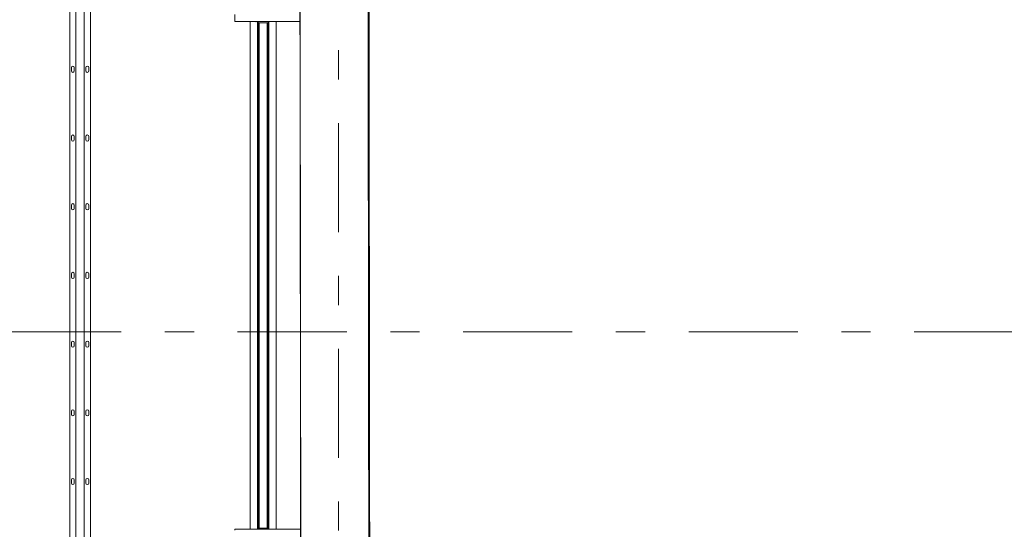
# Model space of a CAD drawing. Header units: millimetres. Extents: x -70269 to 35056, y -51814 to 48966.
# Tile 130 of 220: x -33586 to -28812, y 16823 to 19293. Entities that reach past the tile are written whole.
import ezdxf
from ezdxf import colors
from ezdxf.entities.mleader import LeaderData, LeaderLine
from ezdxf.math import Vec2, Vec3

# ---------------------------------------------------------------- set-up
doc = ezdxf.new("R2010")
doc.units = ezdxf.units.MM
doc.set_wipeout_variables(frame=1)
for name, pattern in [('Przerywana', [48, 24, -24]), ('Przerywana podwójnie', [109.361107, 52.916665, -21.166666, 14.111111, -21.166666]), ('Wipeout_Contour', [1000, 0, -1000])]:
    doc.linetypes.add(name, pattern=pattern)
for name, color, linetype, lineweight, true_color in [('00 - nowa technologia myjni_Nr_pióra__95', 7, 'Continuous', 20, 0x7c7c7c), ('103-Z Zakres opracowania_Nr_pióra__95', 7, 'Continuous', 140, 0x7c7c7c), ('410-K Osie główne_Nr_pióra__95', 7, 'Continuous', 20, 0x7c7c7c), ('420-K Ściany_Nr_pióra__95', 7, 'Continuous', 20, 0x7c7c7c), ('460 - Stropy_Nr_pióra__95', 7, 'Continuous', 13, 0x7c7c7c)]:
    doc.layers.add(name, color=color, linetype=linetype, lineweight=lineweight, true_color=true_color)
for name, color, linetype, lineweight in [('201-A Ppoż_Nr_pióra__31', 1, 'Continuous', 30), ('IS_Wentylacja_Opis', 7, 'Continuous', 13), ('XREF', 8, 'Continuous', 9)]:
    doc.layers.add(name, color=color, linetype=linetype, lineweight=lineweight)
doc.layers.add('420-K Ściany', color=7, linetype='Continuous')
doc.styles.get("Standard").update_dxf_attribs({"font": 'arial.ttf'})
doc.linetypes.add('PPOZ REI 60', pattern='A,0,[1,A.01 RZUT PARTERU1.Shx,S=1.984127,R=0,X=0,Y=0],-400,0', length=400)

# ---------------------------------------------------------------- blocks, each defined once
blk = doc.blocks.new('parter 2025.10.15')
at = {"layer": '00 - nowa technologia myjni_Nr_pióra__95', "color": 8, "linetype": 'Continuous', "lineweight": 5}
for p, q in [((514.77, 1533.08), (514.77, 933.08)), ((518.77, 1533.08), (518.77, 933.08)), ((511.77, 1530.75), (511.77, 935.4)), ((521.77, 1530.75), (521.77, 935.4)), ((591.83, 1387.58), (591.83, 1384.58)), ((591.83, 1384.08), (591.83, 1384.58)), ((629.43, 1387.9), (629.43, 1384.25)), ((641.93, 1384.98), (641.93, 1385.48)), ((641.93, 1384.17), (641.93, 1384.98)), ((629.43, 1384.08), (591.83, 1384.08)), ((599.28, 1373.88), (599.28, 1384.08)), ((601.91, 1384.08), (601.91, 1384.04)), ((601.91, 1384.04), (601.94, 1384.04)), ((601.94, 1384.04), (602.19, 1384.04)), ((602.19, 1384.04), (602.19, 1384.08)), ((602.78, 1373.88), (602.78, 1384.08)), ((602.79, 1384.04), (602.79, 1384.08)), ((602.79, 1384.04), (602.82, 1384.04)), ((602.82, 1384.04), (603.08, 1384.04)), ((603, 1373.88), (603, 1384.04)), ((603.11, 1384.04), (603.08, 1384.04)), ((603.11, 1384.08), (603.11, 1383.58)), ((603.93, 1383.58), (603.11, 1383.58)), ((603.48, 1373.88), (603.48, 1383.58)), ((603.53, 1383.58), (603.53, 1138.58)), ((607.13, 1383.58), (603.93, 1383.58)), ((607.96, 1383.58), (607.13, 1383.58)), ((607.53, 1383.58), (607.53, 1138.58)), ((607.81, 1373.88), (607.81, 1383.58)), ((607.96, 1384.08), (607.96, 1383.58)), ((608.13, 1373.88), (608.13, 1384.08)), ((608.28, 1373.88), (608.28, 1384.08)), ((611.78, 1373.88), (611.78, 1384.08)), ((629.43, 1383.65), (629.43, 1384.25)), ((629.43, 1383.63), (629.43, 1383.65)), ((629.43, 1383.65), (641.93, 1383.65)), ((629.43, 1383.63), (629.43, 1383.23)), ((629.43, 1383.63), (634.43, 1383.63)), ((629.43, 1383.23), (634.43, 1383.23)), ((634.43, 1383.63), (634.43, 1383.65)), ((634.43, 1383.63), (634.43, 1383.23)), ((636.93, 1383.63), (636.93, 1383.65)), ((636.93, 1383.63), (636.93, 1383.23)), ((636.93, 1383.63), (641.93, 1383.63)), ((636.93, 1383.23), (641.93, 1383.23)), ((641.93, 1384.08), (641.93, 1384.17)), ((641.93, 1383.63), (641.93, 1384.08)), ((641.93, 1383.65), (641.93, 1384.08)), ((641.93, 1384.08), (642.53, 1384.08)), ((641.93, 1383.63), (641.93, 1383.23)), ((599.28, 1298.87), (599.28, 1373.88)), ((602.78, 1298.87), (602.78, 1373.88)), ((603, 1298.87), (603, 1373.88)), ((603.48, 1298.87), (603.48, 1373.88)), ((607.81, 1298.87), (607.81, 1373.88)), ((608.13, 1298.87), (608.13, 1373.88)), ((608.28, 1298.87), (608.28, 1373.88)), ((611.78, 1298.87), (611.78, 1373.88)), ((512.57, 1360.18), (512.57, 1361.78)), ((513.97, 1361.78), (513.97, 1360.18)), ((519.57, 1360.18), (519.57, 1361.78)), ((520.97, 1361.78), (520.97, 1360.18)), ((512.57, 1326.88), (512.57, 1328.48)), ((513.97, 1328.48), (513.97, 1326.88)), ((519.57, 1326.88), (519.57, 1328.48)), ((520.97, 1328.48), (520.97, 1326.88)), ((599.28, 1292.26), (599.28, 1298.87)), ((602.78, 1292.26), (602.78, 1298.87)), ((603, 1292.26), (603, 1298.87)), ((603.48, 1292.26), (603.48, 1298.87)), ((607.81, 1292.26), (607.81, 1298.87)), ((608.13, 1292.26), (608.13, 1298.87)), ((608.28, 1292.26), (608.28, 1298.87)), ((611.78, 1292.26), (611.78, 1298.87)), ((512.57, 1293.58), (512.57, 1295.18)), ((513.97, 1295.18), (513.97, 1293.58)), ((519.57, 1293.58), (519.57, 1295.18)), ((520.97, 1295.18), (520.97, 1293.58)), ((599.28, 1292.26), (599.28, 1290.58)), ((599.28, 1288.89), (599.28, 1290.58)), ((602.78, 1292.26), (602.78, 1290.58)), ((602.78, 1288.89), (602.78, 1290.58)), ((603, 1292.26), (603, 1290.58)), ((603, 1288.89), (603, 1290.58)), ((603.48, 1292.26), (603.48, 1290.58)), ((603.48, 1288.89), (603.48, 1290.58)), ((607.81, 1292.26), (607.81, 1290.58)), ((607.81, 1288.89), (607.81, 1290.58)), ((608.13, 1292.26), (608.13, 1290.58)), ((608.13, 1288.89), (608.13, 1290.58)), ((608.28, 1292.26), (608.28, 1290.58)), ((608.28, 1288.89), (608.28, 1290.58)), ((611.78, 1292.26), (611.78, 1290.58)), ((611.78, 1288.89), (611.78, 1290.58)), ((599.28, 1282.29), (599.28, 1288.89)), ((602.78, 1282.29), (602.78, 1288.89)), ((603, 1282.29), (603, 1288.89)), ((603.48, 1282.29), (603.48, 1288.89)), ((607.81, 1282.29), (607.81, 1288.89)), ((608.13, 1282.29), (608.13, 1288.89)), ((608.28, 1282.29), (608.28, 1288.89)), ((611.78, 1282.29), (611.78, 1288.89)), ((599.28, 1282.29), (599.28, 1207.27)), ((602.78, 1282.29), (602.78, 1207.27)), ((603, 1282.29), (603, 1207.27)), ((603.48, 1282.29), (603.48, 1207.27)), ((607.81, 1282.29), (607.81, 1207.27)), ((608.13, 1282.29), (608.13, 1207.27)), ((608.28, 1282.29), (608.28, 1207.27)), ((611.78, 1282.29), (611.78, 1207.27)), ((512.57, 1260.28), (512.57, 1261.88)), ((513.97, 1261.88), (513.97, 1260.28)), ((519.57, 1260.28), (519.57, 1261.88)), ((520.97, 1261.88), (520.97, 1260.28)), ((512.57, 1226.98), (512.57, 1228.58)), ((513.97, 1228.58), (513.97, 1226.98)), ((519.57, 1226.98), (519.57, 1228.58)), ((520.97, 1228.58), (520.97, 1226.98)), ((599.28, 1164.22), (599.28, 1207.27)), ((602.78, 1164.22), (602.78, 1207.27)), ((603, 1164.22), (603, 1207.27)), ((603.48, 1164.22), (603.48, 1207.27)), ((607.81, 1164.22), (607.81, 1207.27)), ((608.13, 1164.22), (608.13, 1207.27)), ((608.28, 1164.22), (608.28, 1207.27)), ((611.78, 1164.22), (611.78, 1207.27)), ((512.57, 1193.68), (512.57, 1195.28)), ((513.97, 1195.28), (513.97, 1193.68)), ((519.57, 1193.68), (519.57, 1195.28)), ((520.97, 1195.28), (520.97, 1193.68)), ((512.57, 1160.38), (512.57, 1161.98)), ((513.97, 1161.98), (513.97, 1160.38)), ((519.57, 1160.38), (519.57, 1161.98)), ((520.97, 1161.98), (520.97, 1160.38)), ((599.28, 1138.08), (599.28, 1164.22)), ((602.78, 1138.08), (602.78, 1164.22)), ((603, 1138.08), (603, 1164.22)), ((603.48, 1138.58), (603.48, 1164.22)), ((607.81, 1138.58), (607.81, 1164.22)), ((608.13, 1138.08), (608.13, 1164.22)), ((608.28, 1138.08), (608.28, 1164.22)), ((611.78, 1138.08), (611.78, 1164.22)), ((629.43, 1138.08), (591.83, 1138.08)), ((591.83, 1137.58), (591.83, 1138.08)), ((603.11, 1138.58), (603.11, 1138.08)), ((603.93, 1138.58), (603.11, 1138.58)), ((607.13, 1138.58), (603.93, 1138.58)), ((607.96, 1138.58), (607.13, 1138.58)), ((607.96, 1138.58), (607.96, 1138.08)), ((629.43, 1138.53), (629.43, 1138.93)), ((629.43, 1138.93), (634.43, 1138.93)), ((629.43, 1138.5), (629.43, 1138.53)), ((629.43, 1138.53), (634.43, 1138.53)), ((629.43, 1137.9), (629.43, 1138.5)), ((629.43, 1138.5), (641.93, 1138.5)), ((634.43, 1138.53), (634.43, 1138.93)), ((634.43, 1138.5), (634.43, 1138.53)), ((636.93, 1138.53), (636.93, 1138.93)), ((636.93, 1138.93), (641.93, 1138.93)), ((636.93, 1138.5), (636.93, 1138.53)), ((636.93, 1138.53), (641.93, 1138.53)), ((641.93, 1138.53), (641.93, 1138.93)), ((641.93, 1138.08), (641.93, 1138.53)), ((641.93, 1138.08), (641.93, 1138.5)), ((641.93, 1138), (641.93, 1138.08)), ((641.93, 1138.08), (642.53, 1138.08))]:
    blk.add_line(p, q, dxfattribs=at)
for centre, radius, start, end in [((602.65, 1384.28), 0.748, 195.7945, 198.481), ((603.53, 1384.28), 0.748, 195.7928, 198.4794), ((602.37, 1384.28), 0.748, 341.5206, 344.2072), ((513.27, 1361.78), 0.7, 0, 180), ((520.27, 1361.78), 0.7, 0, 180), ((513.27, 1360.18), 0.7, 180, 0), ((520.27, 1360.18), 0.7, 180, 0), ((513.27, 1328.48), 0.7, 0, 180), ((520.27, 1328.48), 0.7, 0, 180), ((513.27, 1326.88), 0.7, 180, 0), ((520.27, 1326.88), 0.7, 180, 0), ((513.27, 1295.18), 0.7, 0, 180), ((520.27, 1295.18), 0.7, 0, 180), ((513.27, 1293.58), 0.7, 180, 0), ((520.27, 1293.58), 0.7, 180, 0), ((513.27, 1261.88), 0.7, 0, 180), ((520.27, 1261.88), 0.7, 0, 180), ((513.27, 1260.28), 0.7, 180, 0), ((520.27, 1260.28), 0.7, 180, 0), ((513.27, 1228.58), 0.7, 0, 180), ((520.27, 1228.58), 0.7, 0, 180), ((513.27, 1226.98), 0.7, 180, 0), ((520.27, 1226.98), 0.7, 180, 0), ((513.27, 1195.28), 0.7, 0, 180), ((513.27, 1193.68), 0.7, 180, 0), ((520.27, 1195.28), 0.7, 0, 180), ((520.27, 1193.68), 0.7, 180, 0), ((513.27, 1161.98), 0.7, 0, 180), ((513.27, 1160.38), 0.7, 180, 0), ((520.27, 1161.98), 0.7, 0, 180), ((520.27, 1160.38), 0.7, 180, 0)]:
    blk.add_arc(centre, radius, start, end, dxfattribs=at)
at = {"layer": '103-Z Zakres opracowania_Nr_pióra__95', "color": 8, "linetype": 'Przerywana', "lineweight": 5}
blk.add_lwpolyline([(-45.53, 3079.65), (654.37, 3079.65), (654.37, 2747.81), (1099.75, 2747.81), (1099.75, 2276.77), (655.29, 2276.77), (655.29, -103.95), (-45.53, -103.95)], close=True, dxfattribs=at)
at = {"layer": '201-A Ppoż_Nr_pióra__31', "color": 8, "linetype": 'PPOZ REI 60', "lineweight": 5}
blk.add_line((641.51, 2288.49), (641.51, -3.9), dxfattribs=at)
at = {"color": 8, "linetype": 'Wipeout_Contour', "lineweight": 5, "ltscale": 6017.385693}
blk.add_wipeout([(655.29, 2276.77), (622.29, 2276.77), (625.07, 59.14), (658.07, 59.1)], dxfattribs=at).dxf.layer = '420-K Ściany'
at = {"layer": '410-K Osie główne_Nr_pióra__95', "color": 8, "linetype": 'Przerywana podwójnie', "lineweight": 5}
for p, q in [((642.06, 3303.44), (642.06, -164.96)), ((-63, 1233.81), (1039.92, 1233.81))]:
    blk.add_line(p, q, dxfattribs=at)
at = {"layer": '420-K Ściany_Nr_pióra__95', "color": 8, "linetype": 'Continuous', "lineweight": 5, "flags": 128}
for points in [[(621.93, 2570.7), (625.07, 59.14)], [(622.29, 2276.77), (625.07, 59.14)], [(658.07, 59.1), (655.29, 2276.77)], [(658.08, 56.8), (655.29, 2276.77)]]:
    blk.add_lwpolyline(points, dxfattribs=at)
at = {"layer": '460 - Stropy_Nr_pióra__95', "color": 8, "linetype": 'Continuous', "lineweight": 5, "flags": 128}
blk.add_lwpolyline([(6.75, 7.87), (658.57, 7.05), (655.73, 2276.77), (655.14, 2747.25), (654.75, 3058.7), (10.58, 3058.7)], close=True, dxfattribs=at)

msp = doc.modelspace()

# ---------------------------------------------------------------- block references
at = {"layer": 'XREF', "xscale": 10, "yscale": 10, "zscale": 10}
msp.add_blockref('parter 2025.10.15', (-38460.6, 5442.3), dxfattribs=at)

# ---------------------------------------------------------------- next in the draw order: leaders
at = {"layer": 'IS_Wentylacja_Opis'}
ml = msp.add_multileader_mtext('Standard', dxfattribs=at)
ml.set_content('{\\fArial Narrow|b0|i0|c161;{\\A1;Wentylator dachowy awaryjny {\\L\\fArial Narrow|b1|i0;LWA.H2-1.2\\P}zgodnie z opracowaniem instalacji wentylacji.\\PZałączanie wentylatorów LWA.H2-1.1-1.2}\\P\\A1;z systemu detekcji H{\\H0.7x;\\S^ 2;} z jednoczesnym otwarciem bram wjazdowych.}\\A1; ', color=256)
ml.set_leader_properties()
ml.build(insert=Vec2(0, 0))
ml.multileader.update_dxf_attribs({"dogleg_length": 150, "arrow_head_size": 150})
ctx = ml.context
ctx.base_point, ctx.char_height, ctx.arrow_head_size, ctx.plane_origin = Vec3(-43576.8, 20042.1, -2), 200, 150, Vec3(-67807182.2, -56912515.9, -2)
notes = []
notes.append((ctx, [(0, (1, 1, 0), (-38626.3, 20042.1, -2), (-1, 0), 370.7, [(0, [(-33312.7, 21172.2, -2)], 0, [])])]))
ctx.mtext.insert, ctx.mtext.width = Vec3(-43574.8, 20171.4, -2), 4936.513
for ctx, leaders in notes:
    for number, flags, end, landing, length, lines in leaders:
        leader = LeaderData()
        leader.index, (leader.has_last_leader_line, leader.has_dogleg_vector, leader.attachment_direction) = number, flags
        leader.last_leader_point, leader.dogleg_vector, leader.dogleg_length = Vec3(end), Vec3(landing), length
        for number, points, colour, breaks in lines:
            line = LeaderLine()
            line.index, line.vertices, line.color, line.breaks = number, Vec3.list(points), colors.encode_raw_color(colour), breaks
            leader.lines.append(line)
        ctx.leaders.append(leader)

doc.saveas('drawing.dxf')
